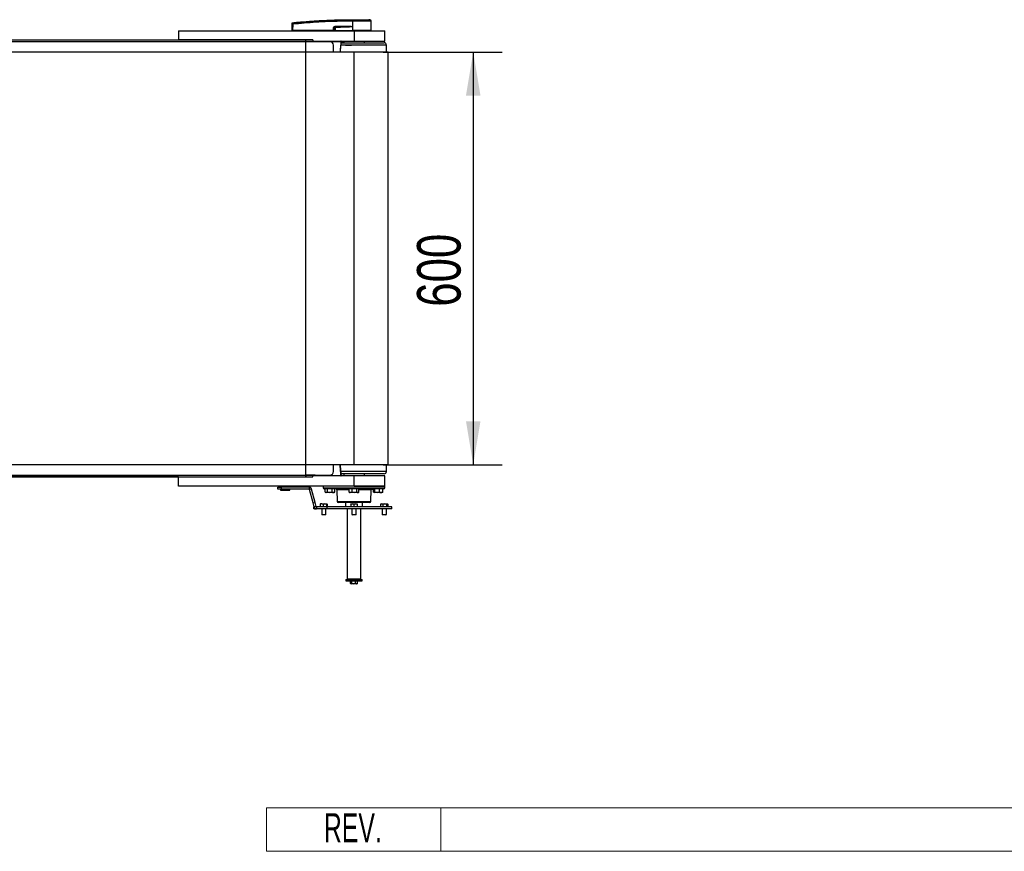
# Model space of a CAD drawing. Header units: millimetres. Extents: x 0 to 420, y 0 to 297.
# Tile 5 of 15: x 198 to 266, y 66 to 123. Entities that reach past the tile are written whole.
import ezdxf
from ezdxf.enums import TextEntityAlignment as Align

# ---------------------------------------------------------------- set-up
doc = ezdxf.new("R2010")
doc.units = ezdxf.units.MM
doc.layers.add('CARTIGLIO', color=140, linetype='Continuous')
doc.layers.add('QUOTE', color=174, linetype='Continuous')
doc.styles.add('SLDTEXTSTYLE0', font='TXT', dxfattribs={"width": 0.638298})
doc.styles.add('SLDTEXTSTYLE3', font='TXT', dxfattribs={"width": 0.75})
doc.dimstyles.new('SLDDIMSTYLE0', dxfattribs={"dimtxt": 3, "dimasz": 3, "dimexe": 0, "dimexo": 0.0625, "dimgap": 0.75, "dimtad": 1, "dimlfac": 21.127875, "dimrnd": 1e-09, "dimzin": 12, "dimdsep": 46, "dimtxsty": 'SLDTEXTSTYLE3', "dimsah": 1, "dimcen": 0.09, "dimadec": 0, "dimazin": 3, "dimtfac": 1, "dimtdec": 3, "dimtofl": 0, "dimtmove": 0, "dimatfit": 3, "dimfxl": 0, "dimfrac": 2, "dimtolj": 1, "dimtzin": 12, "dimarcsym": 0})

# ---------------------------------------------------------------- blocks, each defined once
blk = doc.blocks.new('SW_NOTE_0_27')
at = {"layer": 'CARTIGLIO', "color": 0, "insert": (2.34, 2.578), "char_height": 2, "attachment_point": 2, "style": 'SLDTEXTSTYLE0'}
blk.add_mtext('REV.', dxfattribs=at)
blk = doc.blocks.new('Cartiglio ALUSIC')
at = {"color": 161, "linetype": 'Continuous', "lineweight": 18}
for p, q in [((113.971, 150.999), (113.971, 153.999)), ((113.971, 153.999), (313.621, 153.999)), ((125.971, 153.999), (125.971, 150.999)), ((113.971, 150.999), (313.621, 150.999))]:
    blk.add_line(p, q, dxfattribs=at)
at = {"layer": 'CARTIGLIO', "color": 140}
blk.add_blockref('SW_NOTE_0_27', (117.568, 151.037), dxfattribs=at)
at = {"layer": 'CARTIGLIO', "color": 140, "style": 'SLDTEXTSTYLE0', "width": 0.638298}
for tag, height, p in [('AUTOATTR1', 3.5, (223.449, 133.7)), ('AUTOATTR2', 3.5, (221.929, 127.422)), ('AUTOATTR11', 3.5, (222.862, 121.411)), ('AUTOATTR8', 4, (219.244, 110.003)), ('AUTOATTR9', 4, (218.122, 100.423)), ('AUTOATTR0', 4, (249.033, 100.312))]:
    blk.add_attdef(tag, text='', height=height, dxfattribs=at).set_placement(p, align=Align.TOP_CENTER)
at = {"layer": 'CARTIGLIO', "color": 140}
for tag in ['AUTOATTR13', 'AUTOATTR12', 'AUTOATTR10', 'AUTOATTR7', 'AUTOATTR6', 'AUTOATTR5', 'AUTOATTR4', 'AUTOATTR3']:
    blk.add_attdef(tag, (0, 0), '', height=4, dxfattribs=at)
blk = doc.blocks.new('_D_1')
at = {"layer": 'QUOTE'}
for p, q in [((223.196, 121.164), (231.398, 121.164)), ((229.398, 121.164), (229.398, 92.766)), ((223.196, 92.766), (231.398, 92.766))]:
    blk.add_line(p, q, dxfattribs=at)
for points in [[(229.398, 121.164), (228.898, 118.164), (229.898, 118.164)], [(229.398, 92.766), (229.898, 95.766), (228.898, 95.766)]]:
    blk.add_solid(points, dxfattribs=at)
at = {"layer": 'QUOTE', "insert": (225.531, 103.64), "char_height": 3, "attachment_point": 1, "rotation": 90, "style": 'SLDTEXTSTYLE3'}
blk.add_mtext('600', dxfattribs=at)

msp = doc.modelspace()

# ---------------------------------------------------------------- linework, layer by layer
at = {"color": 7, "linetype": 'Continuous', "lineweight": 25}
for p, q in [((221.09719, 123.38897), (221.09725, 123.38897)), ((222.28895, 123.38246), (222.20662, 123.38897)), ((216.93648, 122.65534), (216.94018, 123.07915)), ((216.93648, 122.65534), (216.97116, 122.65534)), ((216.95953, 122.65534), (216.95994, 122.63168)), ((216.97486, 123.07915), (216.97116, 122.65534)), ((219.77864, 122.65534), (216.97116, 122.65534)), ((216.97291, 122.65534), (216.97294, 122.63168)), ((216.97475, 123.17944), (216.97472, 123.17943)), ((216.97475, 123.17944), (216.97625, 123.17959)), ((219.77864, 122.65534), (219.77939, 122.84641)), ((219.78749, 122.65534), (219.77864, 122.65534)), ((219.7805, 122.65534), (219.78054, 122.63168)), ((219.78824, 122.84641), (219.78749, 122.65534)), ((219.78749, 122.65534), (219.89301, 122.65534)), ((219.88808, 122.7945), (219.78824, 122.84641)), ((219.80384, 122.65534), (219.80413, 122.63168)), ((219.88269, 122.91163), (219.9659, 122.86837)), ((220.99343, 122.91163), (219.88269, 122.91163)), ((219.8833, 122.92386), (220.99403, 122.92386)), ((219.89663, 122.65534), (221.09642, 122.65534)), ((219.90406, 122.65534), (219.90423, 122.63168)), ((221.09711, 123.28919), (221.08943, 123.28919)), ((221.09413, 122.91817), (221.09415, 122.91554)), ((221.09415, 122.91554), (221.09642, 122.65534)), ((221.09665, 122.65534), (221.09642, 122.65534)), ((221.09711, 123.28919), (221.09665, 122.65534)), ((222.37911, 122.65534), (221.09665, 122.65534)), ((221.09761, 122.65534), (221.09763, 122.63168)), ((222.35566, 122.63168), (222.35607, 122.65534)), ((222.37911, 122.65534), (222.37358, 123.28916)), ((70.87331, 121.99271), (209.12669, 121.99271)), ((209.12669, 122.63168), (209.12669, 121.99271)), ((209.12669, 122.63168), (221.19605, 122.63168)), ((218.3562, 121.99271), (209.12669, 121.99271)), ((210.94794, 122.63286), (210.94794, 122.63168)), ((211.32609, 122.63168), (211.32609, 122.63286)), ((217.88289, 121.87439), (217.88289, 121.99271)), ((218.3562, 121.99271), (218.3562, 121.92172)), ((221.19605, 122.63168), (221.19605, 121.92172)), ((221.19605, 122.63168), (223.32594, 122.63168)), ((223.32594, 121.92172), (223.32594, 122.63168)), ((219.53947, 121.87439), (140.23665, 121.87439)), ((218.50877, 121.88385), (217.88289, 121.88385)), ((218.3562, 121.92172), (221.19605, 121.92172)), ((218.50782, 121.87871), (218.50797, 121.87439)), ((218.53148, 121.89764), (218.53188, 121.87439)), ((218.53173, 121.9015), (218.53195, 121.90278)), ((218.55514, 121.89764), (218.55514, 121.92172)), ((218.55514, 121.89764), (220.29873, 121.89764)), ((218.55555, 121.87439), (218.55514, 121.89764)), ((219.77612, 121.16442), (219.77612, 121.63773)), ((223.4206, 121.63773), (220.29736, 121.63773)), ((220.29873, 121.89764), (220.29873, 121.92172)), ((220.29925, 121.6614), (222.43405, 121.6614)), ((220.31325, 121.80339), (223.27861, 121.80339)), ((220.32145, 121.89764), (220.48609, 121.89764)), ((220.48609, 121.92172), (220.48609, 121.80339)), ((220.5706, 121.63773), (220.5706, 121.6614)), ((220.6017, 121.64246), (220.89999, 121.64246)), ((220.89999, 121.64246), (220.89999, 121.6614)), ((220.89999, 121.64246), (220.99552, 121.64246)), ((220.99552, 121.64246), (220.99552, 121.6614)), ((220.99552, 121.64246), (221.00152, 121.64246)), ((221.00152, 121.64246), (221.00152, 121.6614)), ((221.00152, 121.64246), (221.0279, 121.64246)), ((221.0279, 121.63773), (221.0279, 121.6614)), ((221.19605, 121.92172), (223.32594, 121.92172)), ((221.90601, 121.80339), (221.90601, 121.92172)), ((222.43405, 121.6614), (223.4206, 121.6614)), ((223.15764, 121.63773), (223.15764, 121.6614)), ((223.24806, 121.63773), (223.24806, 121.6614)), ((223.25494, 121.63773), (223.25494, 121.6614)), ((223.42213, 121.16442), (223.4206, 121.63773)), ((221.19605, 121.16442), (58.80395, 121.16442)), ((221.19605, 92.76592), (221.19605, 121.16442)), ((223.53893, 121.16442), (221.19605, 121.16442)), ((223.53893, 92.76592), (223.53893, 121.16442)), ((221.19605, 92.76592), (58.80395, 92.76592)), ((219.77612, 92.29261), (219.77612, 92.76592)), ((223.4206, 92.29261), (220.29627, 92.29261)), ((223.4206, 92.29261), (220.29674, 92.29261)), ((223.53893, 92.76592), (221.19605, 92.76592)), ((223.4206, 92.29261), (223.42213, 92.76592)), ((209.12669, 91.93763), (70.87331, 91.93763)), ((140.23665, 92.05596), (219.53947, 92.05596)), ((209.12669, 91.29867), (209.12669, 91.93763)), ((209.12669, 91.93763), (218.3562, 91.93763)), ((217.88289, 92.05596), (217.88289, 91.93763)), ((218.50877, 92.04649), (217.88289, 92.04649)), ((218.3562, 91.93763), (218.3562, 92.00863)), ((221.19605, 92.00863), (218.3562, 92.00863)), ((218.50782, 92.05164), (218.50797, 92.05596)), ((218.53148, 92.03271), (218.53188, 92.05596)), ((218.53176, 92.02866), (218.53195, 92.02756)), ((218.55555, 92.05596), (218.55514, 92.03271)), ((218.55514, 92.03271), (218.55514, 92.00863)), ((218.55514, 92.03271), (220.29873, 92.03271)), ((220.29873, 92.03271), (220.29873, 92.00863)), ((223.27861, 92.15062), (220.30924, 92.15062)), ((220.32099, 92.03271), (220.48609, 92.03271)), ((220.48609, 92.15062), (220.48609, 92.00863)), ((221.19605, 91.29867), (221.19605, 92.00863)), ((223.32594, 92.00863), (221.19605, 92.00863)), ((221.90601, 92.00863), (221.90601, 92.15062)), ((223.32594, 91.29867), (223.32594, 92.00863)), ((221.19605, 91.29867), (209.12669, 91.29867)), ((215.94233, 91.08568), (215.94233, 91.22767)), ((215.94233, 91.22767), (216.17898, 91.22767)), ((216.17898, 91.08568), (215.94233, 91.08568)), ((216.13951, 91.2897), (216.13691, 91.24)), ((216.13691, 91.24), (216.78903, 91.24)), ((216.13691, 91.07335), (216.13951, 91.02365)), ((216.73874, 91.07335), (216.13691, 91.07335)), ((216.78642, 91.2897), (216.13951, 91.2897)), ((216.13951, 91.02365), (216.73654, 91.02365)), ((216.77957, 91.23004), (216.14636, 91.23004)), ((216.14636, 91.08331), (216.73075, 91.08331)), ((216.77697, 91.01468), (216.14896, 91.01468)), ((216.17425, 91.23004), (216.17425, 91.22767)), ((216.17425, 91.08568), (216.17425, 91.08331)), ((216.17898, 91.22767), (216.17898, 91.08568)), ((218.09759, 91.22767), (216.17898, 91.22767)), ((218.09759, 91.08568), (216.17898, 91.08568)), ((216.73075, 91.08331), (216.77957, 91.08331)), ((216.73654, 91.02365), (216.78642, 91.02365)), ((216.78903, 91.07335), (216.73874, 91.07335)), ((216.75168, 91.22767), (216.75168, 91.23004)), ((216.75168, 91.08331), (216.75168, 91.08568)), ((216.78903, 91.24), (216.78642, 91.2897)), ((216.78642, 91.02365), (216.78903, 91.07335)), ((218.09759, 91.22767), (218.09759, 91.08568)), ((218.26842, 91.09659), (218.13127, 91.05984)), ((218.37766, 90.14027), (218.13127, 91.05984)), ((218.51482, 90.17702), (218.26842, 91.09659)), ((219.06616, 91.29867), (219.06825, 91.1791)), ((219.06825, 91.1791), (223.32385, 91.1791)), ((221.19605, 91.10934), (219.13923, 91.10934)), ((219.20332, 90.87331), (219.20332, 91.10934)), ((219.20332, 90.87331), (219.28271, 90.85691)), ((219.20871, 90.87129), (219.2482, 90.85691)), ((219.28271, 90.85691), (219.2482, 90.85691)), ((219.28271, 90.85691), (219.36211, 90.87331)), ((219.53019, 90.85691), (219.28271, 90.85691)), ((219.36211, 90.87331), (219.36211, 91.10934)), ((219.36211, 90.87331), (219.53019, 90.85691)), ((219.53019, 90.85691), (219.69826, 90.87331)), ((219.78694, 90.85691), (219.53019, 90.85691)), ((219.69826, 90.87331), (219.69826, 91.10934)), ((219.83074, 90.85691), (219.78694, 90.85691)), ((219.83074, 90.85691), (219.87023, 90.87129)), ((219.87563, 90.87331), (219.86992, 90.87213)), ((219.87563, 90.87331), (219.87563, 91.10934)), ((220.0173, 91.03959), (220.03139, 90.23248)), ((220.86245, 91.03959), (220.0173, 91.03959)), ((220.86245, 90.87331), (220.86245, 91.10934)), ((220.86245, 90.87331), (220.96434, 90.85691)), ((220.88032, 90.86582), (220.90478, 90.85691)), ((220.96434, 90.85691), (220.90478, 90.85691)), ((220.96434, 90.85691), (221.06624, 90.87331)), ((221.23304, 90.85691), (220.96434, 90.85691)), ((221.06624, 90.87331), (221.06624, 91.10934)), ((221.06624, 90.87331), (221.23304, 90.85691)), ((221.19605, 91.29867), (223.32594, 91.29867)), ((223.32594, 91.29867), (221.19605, 91.29867)), ((223.25286, 91.10934), (221.19605, 91.10934)), ((221.23304, 90.85691), (221.39984, 90.87331)), ((221.46475, 90.85691), (221.23304, 90.85691)), ((221.39984, 90.87331), (221.39984, 91.10934)), ((221.48732, 90.85691), (221.46475, 90.85691)), ((221.48732, 90.85691), (221.51178, 90.86582)), ((221.52965, 90.87331), (221.52965, 91.10934)), ((222.3748, 91.03959), (221.52965, 91.03959)), ((222.36071, 90.23248), (222.3748, 91.03959)), ((222.527, 90.87331), (222.527, 91.10934)), ((222.527, 90.87331), (222.57197, 90.85691)), ((222.54911, 90.86137), (222.56136, 90.85691)), ((222.57197, 90.85691), (222.56136, 90.85691)), ((222.57197, 90.85691), (222.61694, 90.87331)), ((222.77975, 90.85691), (222.57197, 90.85691)), ((222.61694, 90.87331), (222.61694, 91.10934)), ((222.61694, 90.87331), (222.77975, 90.85691)), ((222.77975, 90.85691), (222.94256, 90.87331)), ((223.06041, 90.85691), (222.77975, 90.85691)), ((222.94256, 90.87331), (222.94256, 91.10934)), ((223.1439, 90.85691), (223.06041, 90.85691)), ((223.1439, 90.85691), (223.15615, 90.86137)), ((223.17826, 90.87331), (223.1549, 90.86479)), ((223.17826, 90.87331), (223.17826, 91.10934)), ((223.32385, 91.1791), (223.32594, 91.29867)), ((218.37766, 90.14027), (218.51482, 90.17702)), ((218.45066, 89.86783), (218.37766, 90.14027)), ((218.58782, 89.90458), (218.51482, 90.17702)), ((220.03139, 90.23248), (222.36071, 90.23248)), ((221.19605, 90.16273), (220.10237, 90.16273)), ((220.60441, 90.16273), (220.60441, 89.87874)), ((222.28972, 90.16273), (221.19605, 90.16273)), ((221.78769, 89.87874), (221.78769, 90.16273)), ((218.43217, 89.73675), (218.43217, 89.87874)), ((218.43217, 89.87874), (218.44774, 89.87874)), ((218.4795, 89.73675), (218.43217, 89.73675)), ((218.58782, 89.90458), (218.45066, 89.86783)), ((218.4795, 89.80995), (218.4795, 89.73675)), ((218.4795, 89.73675), (218.62149, 89.73675)), ((218.62149, 89.87874), (218.58782, 89.90458)), ((218.62149, 89.87874), (218.62149, 89.73675)), ((219.35531, 89.87874), (218.62149, 89.87874)), ((219.35531, 89.73675), (218.62149, 89.73675)), ((218.97022, 90.06806), (218.87501, 90.05576)), ((218.87501, 90.05576), (218.87501, 89.87874)), ((218.97022, 90.06806), (218.89545, 90.06806)), ((219.06543, 90.05576), (218.97022, 90.06806)), ((218.97022, 90.06806), (219.18467, 90.06806)), ((218.9715, 89.73675), (218.9715, 89.33917)), ((219.18467, 90.06806), (219.06543, 90.05576)), ((219.06543, 90.05576), (219.06543, 89.87874)), ((219.30391, 90.05576), (219.18467, 90.06806)), ((219.18467, 90.06806), (219.32794, 90.06806)), ((219.25549, 89.33917), (219.25549, 89.73675)), ((219.25677, 90.06806), (219.35197, 90.05576)), ((219.30391, 90.05576), (219.30391, 89.87874)), ((219.33602, 90.06658), (219.33194, 90.06806)), ((219.35197, 90.05576), (219.35197, 89.87874)), ((219.35531, 89.73675), (219.35531, 89.87874)), ((223.79925, 89.87874), (219.35531, 89.87874)), ((223.79925, 89.73675), (219.35531, 89.73675)), ((220.72274, 89.73675), (220.72274, 84.91374)), ((221.08073, 90.06806), (220.97362, 90.05576)), ((220.97362, 90.05576), (220.97362, 89.87874)), ((220.9776, 90.06806), (220.97748, 90.06802)), ((220.97772, 90.06806), (221.08073, 90.06806)), ((221.05406, 89.73675), (221.05406, 89.33917)), ((221.18785, 90.05576), (221.08073, 90.06806)), ((221.08073, 90.06806), (221.29907, 90.06806)), ((221.29907, 90.06806), (221.18785, 90.05576)), ((221.18785, 90.05576), (221.18785, 89.87874)), ((221.41029, 90.05576), (221.29907, 90.06806)), ((221.29907, 90.06806), (221.41438, 90.06806)), ((221.33804, 89.33917), (221.33804, 89.73675)), ((221.41029, 90.05576), (221.41029, 89.87874)), ((221.41462, 90.06802), (221.4145, 90.06806)), ((221.41848, 90.05576), (221.41848, 89.87874)), ((221.66936, 84.91374), (221.66936, 89.73675)), ((223.10267, 90.06806), (223.02791, 90.05576)), ((223.02791, 90.05576), (223.02791, 89.87874)), ((223.06016, 90.06806), (223.04013, 90.06077)), ((223.06016, 90.06806), (223.10267, 90.06806)), ((223.17742, 90.05576), (223.10267, 90.06806)), ((223.10267, 90.06806), (223.30277, 90.06806)), ((223.13661, 89.73675), (223.13661, 89.33917)), ((223.30277, 90.06806), (223.17742, 90.05576)), ((223.17742, 90.05576), (223.17742, 89.87874)), ((223.42812, 90.05576), (223.30277, 90.06806)), ((223.30277, 90.06806), (223.47871, 90.06806)), ((223.4206, 89.33917), (223.4206, 89.73675)), ((223.42812, 90.05576), (223.42812, 89.87874)), ((223.47871, 90.06806), (223.49706, 90.06806)), ((223.51708, 90.06077), (223.49706, 90.06806)), ((223.5293, 90.05576), (223.5293, 89.87874)), ((223.79925, 89.73675), (223.79925, 89.87874)), ((218.9715, 89.33917), (218.9999, 89.31077)), ((218.9715, 89.33917), (219.25549, 89.33917)), ((219.22709, 89.31077), (218.9999, 89.31077)), ((219.22709, 89.31077), (219.25549, 89.33917)), ((221.05406, 89.33917), (221.08246, 89.31077)), ((221.05406, 89.33917), (221.33804, 89.33917)), ((221.30964, 89.31077), (221.08246, 89.31077)), ((221.30964, 89.31077), (221.33804, 89.33917)), ((223.13661, 89.33917), (223.16501, 89.31077)), ((223.13661, 89.33917), (223.4206, 89.33917)), ((223.3922, 89.31077), (223.16501, 89.31077)), ((223.3922, 89.31077), (223.4206, 89.33917)), ((220.62808, 84.86641), (220.62808, 84.77174)), ((220.62808, 84.86641), (221.75802, 84.86641)), ((220.62808, 84.77174), (221.75802, 84.77174)), ((220.72274, 84.91374), (220.77007, 84.86641)), ((220.72274, 84.91374), (221.66936, 84.91374)), ((220.9467, 84.59472), (220.9467, 84.77174)), ((221.03839, 84.59472), (221.03839, 84.77174)), ((221.28774, 84.59472), (221.28774, 84.77174)), ((221.4454, 84.59472), (221.4454, 84.77174)), ((221.62203, 84.86641), (221.66936, 84.91374)), ((221.75802, 84.86641), (221.76402, 84.86641)), ((221.75802, 84.77174), (221.76402, 84.77174)), ((221.76402, 84.77174), (221.76402, 84.86641)), ((220.9467, 84.59472), (220.99254, 84.58242)), ((220.96073, 84.58856), (220.9776, 84.58242)), ((220.99254, 84.58242), (220.9776, 84.58242)), ((220.99254, 84.58242), (221.03839, 84.59472)), ((221.16306, 84.58242), (220.99254, 84.58242)), ((221.03839, 84.59472), (221.16306, 84.58242)), ((221.16306, 84.58242), (221.28774, 84.59472)), ((221.36657, 84.58242), (221.16306, 84.58242)), ((221.4145, 84.58242), (221.36657, 84.58242)), ((221.4145, 84.58242), (221.43137, 84.58856)), ((221.4454, 84.59472), (221.43057, 84.59074))]:
    msp.add_line(p, q, dxfattribs=at)
at = {"color": 7, "linetype": 'Continuous'}
for p, q in [((62.11711, 121.99271), (217.88289, 121.99271)), ((217.88289, 91.93763), (217.88289, 121.99271)), ((62.11711, 91.93763), (217.88289, 91.93763))]:
    msp.add_line(p, q, dxfattribs=at)
at = {"color": 7, "linetype": 'Continuous', "lineweight": 25, "flags": 128}
for points in [[(220.99343, 122.91163), (221.04983, 122.91382), (221.09415, 122.91554)], [(220.60075, 121.63773), (220.60139, 121.64103), (220.60318, 121.64799), (220.60534, 121.65369), (220.60779, 121.65792), (220.61045, 121.66052), (220.6132, 121.6614)]]:
    msp.add_lwpolyline(points, dxfattribs=at)
at = {"color": 7, "linetype": 'Continuous', "lineweight": 25}
for centre, radius, start, end in [((221.44498, 123.30918), 0.35611, 168.1201678, 183.2190123), ((223.01668, 123.1636), 1.93262, 173.3031906, 173.4966106), ((221.45271, 123.30894), 0.35614, 168.0817426, 183.1800729), ((222.27892, 123.28833), 0.09466, 0.5000113, 83.9231277), ((216.95752, 122.0313), 1.048, 89.0518988, 90.9481012), ((216.97841, 123.13464), 0.03775, 96.1041945, 179.3841407), ((219.78381, 124.05192), 1.20552, 269.78976, 270.21024), ((219.78525, 122.92258), 0.09806, 353.5856583, 0.7475902), ((187.27499, 121.28839), 32.72907, 2.7312588, 2.7669963), ((220.89598, 122.92258), 0.09806, 353.5856583, 0.7475902), ((218.50998, 121.90025), 0.02165, 264.2526321, 353.0754988), ((218.50877, 121.90752), 0.02367, 270, 348.463041), ((218.55514, 121.89805), 0.02367, 90, 181), ((218.54331, 122.23671), 0.33927, 268.0016174, 271.9983826), ((219.53947, 121.63773), 0.23665, 0, 90), ((220.29873, 121.89805), 0.02367, 354.8105801, 90), ((220.33086, 122.17445), 0.27867, 263.3778257, 268.2379831), ((223.27861, 121.6614), 0.14199, 0, 90), ((219.53947, 92.29261), 0.23665, 270, 0), ((223.27861, 92.29261), 0.14199, 270, 0), ((218.50998, 92.0301), 0.02165, 6.9245012, 95.7473679), ((218.50877, 92.02283), 0.02367, 11.536959, 90), ((218.55514, 92.03229), 0.02367, 179, 270), ((218.54331, 91.69364), 0.33927, 88.0016174, 91.9983826), ((220.29873, 92.03229), 0.02367, 270, 5.1894199), ((220.33086, 91.75589), 0.27867, 91.7620169, 96.6221743), ((216.14636, 91.2395), 0.00947, 177, 270), ((216.14636, 91.07384), 0.00947, 90, 183), ((216.14896, 91.2892), 0.00947, 90, 177), ((216.14896, 91.02415), 0.00947, 183, 270), ((216.77697, 91.2892), 0.00947, 3, 90), ((216.77697, 91.02415), 0.00947, 270, 357), ((216.77957, 91.2395), 0.00947, 270, 3), ((216.77957, 91.07384), 0.00947, 357, 90), ((218.09759, 91.05081), 0.17686, 15, 90), ((218.09759, 91.05081), 0.03486, 15, 90), ((219.13923, 91.18034), 0.071, 181, 270), ((219.94632, 91.03835), 0.071, 1, 90), ((222.44578, 91.03835), 0.071, 90, 179), ((223.25286, 91.18034), 0.071, 270, 359), ((220.10237, 90.23372), 0.071, 181, 270), ((222.28972, 90.23372), 0.071, 270, 359)]:
    msp.add_arc(centre, radius, start, end, dxfattribs=at)
for centre, major_axis, ratio, start_param, end_param in [((219.94734, 122.79817), (0.16093, -0.07916), 0.60672542, 2.25200573, 3.42889257), ((219.94614, 122.79829), (0.15226, -0.07536), 0.5569608, 2.25321842, 3.43010526), ((220.00513, 122.76763), (0.10845, -0.0577), 0.77058227, 2.30113884, 3.47802567), ((220.00513, 122.76783), (0.09467, -0.05004), 0.66301777, 2.29905058, 3.47593741)]:
    msp.add_ellipse(centre, major_axis=major_axis, ratio=ratio, start_param=start_param, end_param=end_param, dxfattribs=at)
for points, knots in [([(216.9744, 123.17217), (217.50739, 123.22081), (218.31974, 123.29495), (219.41436, 123.34947), (220.25559, 123.37837), (220.81552, 123.37835), (221.0965, 123.38249), (221.0965, 123.38249)], [0, 0, 0, 0, 0.38876695, 0.59252789, 0.79628932, 0.99999932, 1, 1, 1, 1]), ([(216.97475, 123.17944), (216.99065, 123.18105), (217.08878, 123.19101), (217.5193, 123.23303), (218.40387, 123.30529), (219.68009, 123.37474), (220.62463, 123.38423), (221.09719, 123.38897)], [0, 0, 0, 0, 0.01170126, 0.07220884, 0.31419353, 0.65688711, 1, 1, 1, 1]), ([(221.0965, 123.38249), (221.0965, 123.38249), (221.09908, 123.38249), (221.10166, 123.38249), (221.10424, 123.38249)], [0, 0, 0, 0, 0.00036549, 1, 1, 1, 1]), ([(221.09725, 123.38897), (221.16752, 123.38897), (221.30827, 123.38897), (221.51561, 123.38897), (221.70834, 123.38897), (221.87971, 123.38897), (222.02086, 123.38897), (222.12617, 123.38897), (222.19423, 123.38897), (222.20249, 123.38897), (222.20662, 123.38897)], [0, 0, 0, 0, 0.12488045, 0.25013958, 0.37464939, 0.49981249, 0.62476421, 0.74955772, 0.87492377, 1, 1, 1, 1]), ([(221.10424, 123.38249), (221.15988, 123.38248), (221.27117, 123.38246), (221.44272, 123.38248), (221.61348, 123.38248), (221.77822, 123.38244), (221.92607, 123.38248), (222.0536, 123.38248), (222.15644, 123.38247), (222.23195, 123.38251), (222.27977, 123.38245), (222.28589, 123.38246), (222.28895, 123.38246)], [0, 0, 0, 0, 0.09230362, 0.18460708, 0.28653845, 0.3884688, 0.49039805, 0.59232883, 0.69424704, 0.79616636, 0.8980845, 1, 1, 1, 1]), ([(216.94018, 123.07915), (216.9402, 123.08141), (216.94027, 123.08998), (216.9404, 123.10453), (216.94054, 123.12001), (216.94063, 123.13133), (216.94066, 123.13381), (216.94067, 123.13504)], [0, 0, 0, 0, 0.082107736, 0.311654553, 0.54070711, 0.770369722, 1, 1, 1, 1]), ([(216.94067, 123.13504), (216.94069, 123.13777), (216.94072, 123.14147), (216.94073, 123.14197), (216.94073, 123.1421)], [0, 0, 0, 0, 0.73657409, 1, 1, 1, 1]), ([(216.94073, 123.1421), (216.94078, 123.14341), (216.94101, 123.14903), (216.94393, 123.15873), (216.95153, 123.16922), (216.96215, 123.17688), (216.97053, 123.17858), (216.97472, 123.17943)], [0, 0, 0, 0, 0.07160669, 0.30681144, 0.53787451, 0.76893725, 1, 1, 1, 1]), ([(216.9744, 123.17217), (216.97413, 123.17008), (216.97359, 123.16591), (216.97338, 123.14705), (216.97366, 123.12131), (216.97426, 123.09713), (216.97474, 123.0829), (216.97486, 123.07915)], [0, 0, 0, 0, 0.22968814, 0.45959689, 0.68877935, 0.91808895, 1, 1, 1, 1]), ([(216.97472, 123.17943), (216.9747, 123.1793), (216.9746, 123.17878), (216.97448, 123.17497), (216.9744, 123.17217)], [0, 0, 0, 0, 0.26388418, 1, 1, 1, 1]), ([(221.08943, 123.28919), (220.8097, 123.28744), (220.25022, 123.28396), (219.41127, 123.25657), (218.31841, 123.20165), (217.50726, 123.12769), (216.97486, 123.07915)], [0, 0, 0, 0, 0.20362021, 0.40724063, 0.61094774, 1, 1, 1, 1]), ([(219.88808, 122.7945), (219.89086, 122.79451), (219.89581, 122.79453), (219.90207, 122.79451), (219.90482, 122.7945)], [0, 0, 0, 0, 0.56, 1, 1, 1, 1]), ([(219.89301, 122.65534), (219.89149, 122.6813), (219.88878, 122.7276), (219.8883, 122.77408), (219.88808, 122.7945)], [0, 0, 0, 0, 0.56058603, 1, 1, 1, 1]), ([(219.89301, 122.65534), (219.89334, 122.65534), (219.8941, 122.65534), (219.89539, 122.65534), (219.8963, 122.65534), (219.89663, 122.65534)], [0, 0, 0, 0, 0.31939567, 0.74819126, 1, 1, 1, 1]), ([(219.90482, 122.7945), (219.90409, 122.7685), (219.90279, 122.72203), (219.89852, 122.67574), (219.89663, 122.65534)], [0, 0, 0, 0, 0.55939227, 1, 1, 1, 1]), ([(219.9659, 122.86837), (220.15768, 122.87704), (220.50017, 122.89251), (220.8427, 122.90579), (220.99343, 122.91163)], [0, 0, 0, 0, 0.55997408, 1, 1, 1, 1]), ([(221.09415, 122.91554), (220.8838, 122.9015), (220.5082, 122.87642), (220.13228, 122.85667), (219.96688, 122.84798)], [0, 0, 0, 0, 0.56002694, 1, 1, 1, 1]), ([(220.99403, 122.92386), (221.0037, 122.92377), (221.03235, 122.92349), (221.06605, 122.92359), (221.08942, 122.91908), (221.09413, 122.91817)], [0, 0, 0, 0, 0.28926734, 0.85682964, 1, 1, 1, 1]), ([(222.37358, 123.28916), (222.37044, 123.28917), (222.36406, 123.28919), (222.31273, 123.2892), (222.23149, 123.28915), (222.1211, 123.28918), (221.98349, 123.28919), (221.82483, 123.28912), (221.6468, 123.2892), (221.46341, 123.28917), (221.27772, 123.28916), (221.15778, 123.28918), (221.09711, 123.28919)], [0, 0, 0, 0, 0.10046502, 0.20384345, 0.30430944, 0.40768894, 0.50815524, 0.61153497, 0.71200234, 0.81538328, 0.9066108, 1, 1, 1, 1]), ([(218.50877, 121.88385), (218.50861, 121.88362), (218.50831, 121.88315), (218.50798, 121.88019), (218.50782, 121.87871)], [0, 0, 0, 0, 0.50006029, 1, 1, 1, 1]), ([(220.29873, 121.89764), (220.28703, 121.7676), (220.26506, 121.52325), (220.24437, 121.27879), (220.23468, 121.16442)], [0, 0, 0, 0, 0.53218456, 1, 1, 1, 1]), ([(220.25828, 121.16442), (220.25842, 121.16617), (220.2779, 121.41015), (220.30078, 121.65385), (220.3235, 121.8958)], [0, 0, 0, 0, 0.00715655, 1, 1, 1, 1]), ([(220.29873, 92.03271), (220.28703, 92.16275), (220.26506, 92.4071), (220.24437, 92.65156), (220.23468, 92.76592)], [0, 0, 0, 0, 0.53218456, 1, 1, 1, 1]), ([(220.32303, 92.0345), (220.31652, 92.10326), (220.29341, 92.3469), (220.27364, 92.59083), (220.25944, 92.76592)], [0, 0, 0, 0, 0.282220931, 1, 1, 1, 1]), ([(218.50877, 92.04649), (218.50861, 92.04673), (218.50831, 92.04719), (218.50798, 92.05016), (218.50782, 92.05164)], [0, 0, 0, 0, 0.50006029, 1, 1, 1, 1]), ([(219.69826, 90.87331), (219.7043, 90.87129), (219.73358, 90.86149), (219.76333, 90.85894), (219.78694, 90.85691)], [0, 0, 0, 0, 0.20618569, 1, 1, 1, 1]), ([(219.78694, 90.85691), (219.81511, 90.85976), (219.84484, 90.86277), (219.87408, 90.87278), (219.87563, 90.87331)], [0, 0, 0, 0, 0.9470257, 1, 1, 1, 1]), ([(220.88099, 90.86647), (220.87923, 90.86678), (220.87299, 90.86787), (220.86685, 90.87104), (220.86245, 90.87331)], [0, 0, 0, 0, 0.28222135, 1, 1, 1, 1]), ([(221.39984, 90.87331), (221.40426, 90.87129), (221.42569, 90.86149), (221.44746, 90.85894), (221.46475, 90.85691)], [0, 0, 0, 0, 0.206185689, 1, 1, 1, 1]), ([(221.46475, 90.85691), (221.48536, 90.85976), (221.50712, 90.86277), (221.52852, 90.87278), (221.52965, 90.87331)], [0, 0, 0, 0, 0.9470257, 1, 1, 1, 1]), ([(222.39421, 91.08568), (222.40631, 91.08568), (222.43553, 91.08568), (222.48085, 91.08568), (222.51543, 91.08568), (222.52588, 91.08568), (222.527, 91.08568)], [0, 0, 0, 0, 0.24936879, 0.60229533, 0.95748461, 1, 1, 1, 1]), ([(222.94256, 90.87331), (222.95059, 90.87129), (222.98949, 90.86149), (223.02903, 90.85894), (223.06041, 90.85691)], [0, 0, 0, 0, 0.20618569, 1, 1, 1, 1]), ([(223.06041, 90.85691), (223.09783, 90.85976), (223.13735, 90.86277), (223.1762, 90.87278), (223.17826, 90.87331)], [0, 0, 0, 0, 0.947025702, 1, 1, 1, 1]), ([(218.87501, 90.05576), (218.87543, 90.05616), (218.88335, 90.06367), (218.89141, 90.06593), (218.89905, 90.06806)], [0, 0, 0, 0, 0.0529743, 1, 1, 1, 1]), ([(219.32794, 90.06806), (219.32031, 90.06593), (219.31225, 90.06367), (219.30433, 90.05616), (219.30391, 90.05576)], [0, 0, 0, 0, 0.9470257, 1, 1, 1, 1]), ([(219.35197, 90.05576), (219.35034, 90.05728), (219.3424, 90.06463), (219.33434, 90.06654), (219.32794, 90.06806)], [0, 0, 0, 0, 0.20618569, 1, 1, 1, 1]), ([(220.97362, 90.05576), (220.97369, 90.05616), (220.97504, 90.06367), (220.97641, 90.06593), (220.97772, 90.06806)], [0, 0, 0, 0, 0.0529743, 1, 1, 1, 1]), ([(221.41438, 90.06806), (221.41308, 90.06593), (221.41171, 90.06367), (221.41036, 90.05616), (221.41029, 90.05576)], [0, 0, 0, 0, 0.9470257, 1, 1, 1, 1]), ([(221.41848, 90.05576), (221.4182, 90.05728), (221.41685, 90.06463), (221.41548, 90.06654), (221.41438, 90.06806)], [0, 0, 0, 0, 0.20618569, 1, 1, 1, 1]), ([(223.02791, 90.05576), (223.02879, 90.05618), (223.03307, 90.05817), (223.03742, 90.05882), (223.04087, 90.05933)], [0, 0, 0, 0, 0.20651575, 1, 1, 1, 1]), ([(223.47871, 90.06806), (223.46264, 90.06593), (223.44568, 90.06367), (223.429, 90.05616), (223.42812, 90.05576)], [0, 0, 0, 0, 0.9470257, 1, 1, 1, 1]), ([(223.5293, 90.05576), (223.52586, 90.05728), (223.50916, 90.06463), (223.49218, 90.06654), (223.47871, 90.06806)], [0, 0, 0, 0, 0.20618569, 1, 1, 1, 1]), ([(221.28774, 84.59472), (221.2931, 84.59321), (221.31913, 84.58586), (221.34558, 84.58394), (221.36657, 84.58242)], [0, 0, 0, 0, 0.20618569, 1, 1, 1, 1]), ([(221.36657, 84.58242), (221.3916, 84.58456), (221.41804, 84.58681), (221.44402, 84.59432), (221.4454, 84.59472)], [0, 0, 0, 0, 0.947025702, 1, 1, 1, 1])]:
    msp.add_open_spline(points, degree=3, knots=knots, dxfattribs=at)
msp.add_open_spline([(218.62149, 89.73675), (218.60218, 89.73858), (218.56357, 89.74225), (218.51211, 89.77105), (218.47097, 89.8133), (218.45743, 89.84965), (218.45066, 89.86783)], degree=3, dxfattribs=at)

# ---------------------------------------------------------------- block references
at = {"layer": 'CARTIGLIO'}
msp.add_blockref('Cartiglio ALUSIC', (101.2063, -84.82804), dxfattribs=at)

# ---------------------------------------------------------------- dimensions: what is measured, and where the dimension line sits
at = {"layer": 'QUOTE'}
dim = msp.add_linear_dim(base=(227.01646, 92.76592), p1=(221.19605, 121.16442), p2=(221.19605, 92.76592), angle=90, dimstyle='SLDDIMSTYLE0', dxfattribs=at)
dim.commit()
dim.dimension.update_dxf_attribs({"geometry": '_D_1', "text_midpoint": (227.01646, 106.96517), "dimtype": 160})

doc.saveas('drawing.dxf')
